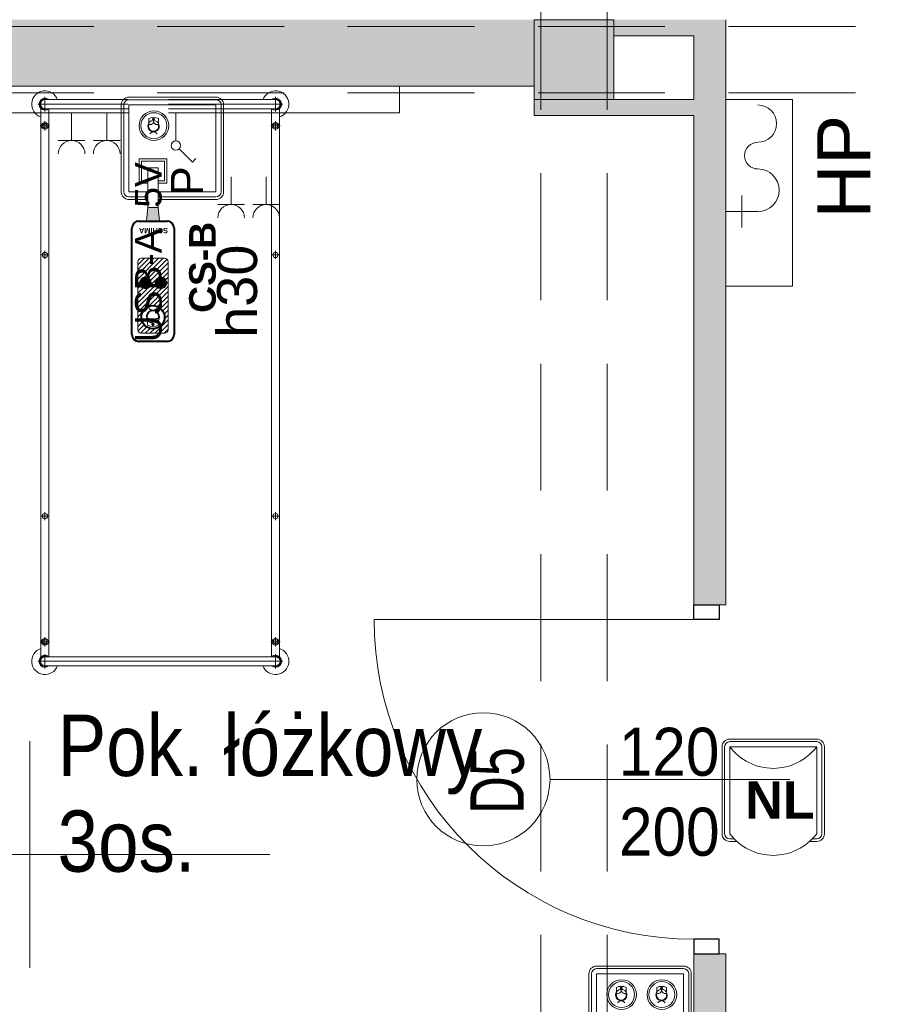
# Model space of a CAD drawing. Header units: centimetres. Extents: x -1253 to 21770, y -8842 to 3590.
# Tile 10 of 120: x -821 to -498, y 1014 to 1383. Entities that reach past the tile are written whole.
import ezdxf

# ---------------------------------------------------------------- set-up
doc = ezdxf.new("R2010")
doc.units = ezdxf.units.CM
for name, pattern in [('Dash', [60, 30, -30]), ('Hidden', [71.4375, 47.625, -23.8125]), ('Ukryte', [71.438, 47.625, -23.813])]:
    doc.linetypes.add(name, pattern=pattern)
for name, color, linetype, lineweight in [('A-ANNO-NOTE', 131, 'Continuous', 9), ('A-AREA-IDEN', 2, 'Continuous', 13), ('A-DETL', 90, 'Continuous', 9), ('A-DETL-GENF', 92, 'Continuous', 9), ('A-DETL-HDLN', 90, 'Ukryte', 9), ('A-DETL-MEDM', 33, 'Continuous', 13), ('A-DOOR', 31, 'Continuous', 13), ('A-WALL', 113, 'Continuous', 13), ('A-WALL-PATT', 111, 'Continuous', 13), ('G-ANNO-TEXT', 231, 'Continuous', 13), ('I-FURN', 30, 'Continuous', 9), ('P-SANR-FIXT', 6, 'Continuous', 9), ('PRZYW_Elementy_inst_przyw', 7, 'Continuous', 9), ('Q-SPCQ', 91, 'Continuous', 9), ('S-COLS', 52, 'Continuous', 13)]:
    doc.layers.add(name, color=color, linetype=linetype, lineweight=lineweight)
doc.styles.add('adam', font='arialbd.ttf')
doc.styles.add('Arial', font='arial.ttf', dxfattribs={"width": 0.9, "height": 18})
doc.styles.add('Arial_1', font='arial.ttf', dxfattribs={"width": 0.7, "height": 20})
doc.styles.add('Arial_10', font='arial.ttf', dxfattribs={"height": 20})
doc.styles.add('Arial_11', font='arial.ttf', dxfattribs={"width": 0.85, "height": 23})
doc.styles.add('Arial_4', font='arial.ttf', dxfattribs={"height": 10})
doc.styles.add('Arial_5', font='arial.ttf', dxfattribs={"height": 12})
doc.styles.add('Arial_6', font='arial.ttf', dxfattribs={"height": 15})

# ---------------------------------------------------------------- blocks, each defined once
blk = doc.blocks.new('M_Concrete-Square-Column - 300 x 300mm-1795930-6_piętro IV __13_80 m_ - stan projektowany')
at = {"layer": 'S-COLS', "lineweight": 9}
blk.add_hatch(color=254, dxfattribs=at).paths.add_polyline_path([(15, -15), (15, 15), (-15, 15), (-15, -15)], flags=0)
for p, q in [((15, 15), (-15, 15)), ((-15, 15), (-15, -15)), ((15, -15), (15, 15)), ((-15, -15), (15, -15))]:
    blk.add_line(p, q, dxfattribs=at)
blk = doc.blocks.new('łóżko 195x90 typ FAMED _102039_ - łóżko 195x90 typ FAMED _102039_-832813-6_piętro IV __13_80 m_ - stan projektowany')
at = {"layer": 'I-FURN'}
for p, q in [((-43.25, 102.02), (-43.25, 107.47)), ((43.25, 102.02), (43.25, 107.47)), ((-45.98, 104.75), (45.97, 104.75)), ((-43.25, 106.45), (43.25, 106.45)), ((-44.75, 103.1), (-44.75, -102.61)), ((-43.25, 103.05), (43.25, 103.05)), ((-41.75, -102.55), (-41.75, 103.1)), ((41.75, -102.61), (41.75, 103.05)), ((44.75, 103.1), (44.75, -102.61)), ((-45, 96.6), (-41.5, 96.6)), ((-43.25, 94.85), (-43.25, 98.35)), ((45, 96.6), (41.5, 96.6)), ((43.25, 94.85), (43.25, 98.35)), ((-44.75, 48.19), (-41.75, 48.19)), ((-43.25, 49.69), (-43.25, 46.69)), ((44.75, 48.19), (41.75, 48.19)), ((43.25, 49.69), (43.25, 46.69)), ((-44.75, -49.81), (-41.75, -49.81)), ((-43.25, -48.31), (-43.25, -51.31)), ((44.75, -49.81), (41.75, -49.81)), ((43.25, -48.31), (43.25, -51.31)), ((-43.25, -95.18), (-43.25, -98.68)), ((43.25, -95.18), (43.25, -98.68)), ((-45, -96.93), (-41.5, -96.93)), ((45, -96.93), (41.5, -96.93)), ((-43.25, -101.53), (-43.25, -106.98)), ((-43.25, -102.55), (43.25, -102.55)), ((43.25, -101.53), (43.25, -106.98)), ((45.97, -104.25), (-45.98, -104.25)), ((-43.25, -105.95), (43.25, -105.95))]:
    blk.add_line(p, q, dxfattribs=at)
for centre, radius in [((-43.25, 96.6), 1.25), ((-43.25, 96.6), 0.8), ((43.25, 96.6), 1.25), ((43.25, 96.6), 0.8), ((-43.25, 48.19), 1), ((43.25, 48.19), 1), ((-43.25, -49.81), 1), ((43.25, -49.81), 1), ((-43.25, -96.93), 1.25), ((43.25, -96.93), 1.25), ((-43.25, -96.93), 0.8), ((43.25, -96.93), 0.8)]:
    blk.add_circle(centre, radius, dxfattribs=at)
for centre, radius, start, end in [((-43.25, 104.75), 5, 19.8769, 252.5424), ((43.25, 104.75), 5, 287.4576, 160.1231), ((-43.25, 104.75), 2.23, 49.8221, 312.3887), ((-43.25, 104.75), 1.93, 62.0207, 297.9793), ((-43.25, 104.75), 1.7, 90, 270), ((43.25, 104.75), 2.23, 229.8221, 130.1779), ((43.25, 104.75), 1.93, 242.0207, 117.9793), ((43.25, 104.75), 1.7, 270, 90), ((-43.25, -104.25), 5, 107.4576, 340.1231), ((43.25, -104.25), 5, 199.8769, 72.5424), ((-43.25, -104.25), 2.23, 49.8221, 310.1779), ((-43.25, -104.25), 1.93, 62.0207, 297.9793), ((-43.25, -104.25), 1.7, 90, 270), ((43.25, -104.25), 2.23, 229.8221, 130.1779), ((43.25, -104.25), 1.93, 242.0207, 117.9793), ((43.25, -104.25), 1.7, 270, 90)]:
    blk.add_arc(centre, radius, start, end, dxfattribs=at)
blk = doc.blocks.new('HYDRANT_PPOZ_SZAFKA_NASCIENNA - SUPRON 3-1715320-6_piętro IV __13_80 m_ - stan projektowany')
at = {"layer": 'P-SANR-FIXT'}
for p, q in [((47.5, 31), (-22.5, 31)), ((-22.5, 31), (-22.5, 6)), ((-22.5, 6), (-22.5, 31)), ((-22.5, 31), (47.5, 31)), ((47.5, 6), (47.5, 31)), ((47.5, 31), (47.5, 6)), ((19.5, 6), (19.5, 18)), ((19.5, 12), (13.5, 12)), ((19.5, 12), (25.5, 12)), ((-22.5, 6), (47.5, 6)), ((47.5, 6), (-22.5, 6))]:
    blk.add_line(p, q, dxfattribs=at)
for centre, radius, start, end in [((11.5, 18), 8, 360, 180), ((-13.5, 18), 7, 0, 180), ((-1.5, 18), 5, 180, 360)]:
    blk.add_arc(centre, radius, start, end, dxfattribs=at)
blk = doc.blocks.new('Panel Gazowo Oswietleniowy 2 - Type 1-2423720-6_piętro IV __13_80 m_ - stan projektowany')
at = {"layer": 'Q-SPCQ'}
for p, q in [((-112.5, 56.83), (-102.5, 56.83)), ((-107.5, 56.83), (-107.5, 46.5)), ((-99.33, 56.83), (-89.33, 56.83)), ((-94.33, 56.83), (-94.33, 46.5)), ((-79.82, 40.93), (-81.13, 39.62)), ((-74.88, 35.98), (-79.82, 40.93)), ((-73.64, 22.5), (-73.64, 33)), ((-66.13, 32.83), (-56.13, 32.83)), ((-61.13, 32.83), (-61.13, 22.5)), ((-52.67, 32.83), (-42.67, 32.83)), ((-47.67, 32.83), (-47.67, 22.5)), ((-39.5, 32.83), (-29.5, 32.83)), ((-34.5, 32.83), (-34.5, 22.5)), ((-157.5, 12.5), (-157.5, 22.5)), ((-157.5, 22.5), (182.5, 22.5))]:
    blk.add_line(p, q, dxfattribs=at)
blk.add_circle((-73.64, 34.75), 1.75, dxfattribs=at)
for centre, end in [((-107.5, 61.83), 0), ((-94.33, 61.83), 0), ((-61.13, 37.83), 360), ((-47.67, 37.83), 360), ((-34.5, 37.83), 360)]:
    blk.add_arc(centre, 5, 180, end, dxfattribs=at)
blk = doc.blocks.new('DRZWI 1S - automatyczna etykieta - Drzwi 120-2381491-6_piętro IV __13_80 m_ - stan projektowany')
at = {"layer": 'A-DETL-GENF'}
for p, q in [((-65.5, 6), (-65.5, -3.5)), ((-60, 6), (-65.5, 6)), ((-60, -3.5), (-60, 6)), ((65.5, 6), (60, 6)), ((60, 6), (60, -3.5)), ((65.5, -3.5), (65.5, 6)), ((-65.5, -3.5), (-60, -3.5)), ((60, -3.5), (65.5, -3.5))]:
    blk.add_line(p, q, dxfattribs=at)
at = {"layer": 'A-DETL-MEDM', "lineweight": 25}
for p, q in [((-60, 6), (-65.5, 6)), ((-65.5, 6), (-65.5, -3.5)), ((-60, -3.5), (-60, 6)), ((60, -3.5), (60, 6)), ((60, 6), (65.5, 6)), ((65.5, 6), (65.5, -3.5)), ((-65.5, -3.5), (-60, -3.5)), ((65.5, -3.5), (60, -3.5))]:
    blk.add_line(p, q, dxfattribs=at)
at = {"layer": 'A-DOOR'}
blk.add_line((60, 6), (60, 126), dxfattribs=at)
blk.add_arc((60, 6), 120, 90, 180, dxfattribs=at)
blk = doc.blocks.new('METKA_POMIESZCZENIA2 - Rozbudowana - bez ramki-2396678-6_piętro IV __13_80 m_ - stan projektowany')
at = {"layer": 'A-AREA-IDEN'}
for p, q in [((0, 0.425), (0, 0)), ((0.0976, 0), (-0.8, 0)), ((-0.8, 0), (0.9, 0)), ((0, 0), (0, -0.425))]:
    blk.add_line(p, q, dxfattribs=at)
blk = doc.blocks.new('LN-4kB')
for centre in [(0, 9.5), (0, -23.14)]:
    blk.add_arc(centre, 20.48, 217.175, 322.825)
at = {"layer": 'PRZYW_Elementy_inst_przyw'}
for p, q in [((16.32, 0), (-16.32, 0)), ((-19.2, -2.88), (-19.2, -35.52)), ((-18.24, -2.88), (-18.24, -35.52)), ((-16.32, -0.96), (16.32, -0.96)), ((18.24, -2.88), (18.24, -35.52)), ((19.2, -35.52), (19.2, -2.88)), ((-16.32, -37.44), (-14.67, -37.44)), ((-16.32, -38.4), (-13.67, -38.4)), ((13.67, -38.4), (16.32, -38.4)), ((14.67, -37.44), (16.32, -37.44))]:
    blk.add_line(p, q, dxfattribs=at)
at = {"layer": 'PRZYW_Elementy_inst_przyw', "color": 7}
for p, q in [((-16.32, -35.52), (-16.32, -2.88)), ((-16.32, -2.88), (16.32, -2.88)), ((16.32, -2.88), (16.32, -35.52))]:
    blk.add_line(p, q, dxfattribs=at)
at = {"layer": 'PRZYW_Elementy_inst_przyw'}
for centre, radius, start, end in [((-16.32, -2.88), 2.88, 90, 180), ((16.32, -2.88), 2.88, 0, 90), ((-16.32, -2.88), 1.92, 90, 180), ((16.32, -2.88), 1.92, 0, 90), ((-16.32, -35.52), 2.88, 180, 270), ((-16.32, -35.52), 1.92, 180, 270), ((16.32, -35.52), 2.88, 270, 0), ((16.32, -35.52), 1.92, 270, 0)]:
    blk.add_arc(centre, radius, start, end, dxfattribs=at)
at = {"layer": 'PRZYW_Elementy_inst_przyw', "color": 150, "lineweight": 5, "insert": (-10.49, -15.87), "char_height": 2.5, "width": 28.6554, "attachment_point": 1, "style": 'adam'}
blk.add_mtext('{\\H5.6x;\\C256;NL}', dxfattribs=at)
blk = doc.blocks.new('Ikona')
at = {"layer": 'PRZYW_Elementy_inst_przyw'}
h = blk.add_hatch(color=1, dxfattribs=at)
h.dxf.hatch_style = 1
h.paths.add_polyline_path([(-1065.97, 3801.31), (-1066.17, 3801.31), (-1066.17, 3801.08), (-1065.97, 3801.08)])
h.paths.add_polyline_path([(-1065.97, 3801.08), (-1066.17, 3801.08), (-1066.17, 3800.87), (-1065.97, 3800.87)])
h.paths.add_polyline_path([(-1065.74, 3801.08), (-1065.97, 3801.08), (-1065.97, 3800.87), (-1065.74, 3800.87)])
h.paths.add_polyline_path([(-1066.17, 3801.08), (-1066.41, 3801.08), (-1066.41, 3800.87), (-1066.17, 3800.87)])
h.paths.add_polyline_path([(-1065.97, 3800.87), (-1066.17, 3800.87), (-1066.17, 3800.64), (-1065.97, 3800.64)])
at = {"layer": 'PRZYW_Elementy_inst_przyw', "color": 1}
for p, q in [((-1067.65, 3799.71), (-1067.65, 3801.21)), ((-1064.49, 3799.71), (-1064.49, 3801.21))]:
    blk.add_line(p, q, dxfattribs=at)
for points in [[(-1065.74, 3801.08), (-1065.74, 3800.87), (-1066.41, 3800.87), (-1066.41, 3801.08)], [(-1066.17, 3801.31), (-1065.97, 3801.31), (-1065.97, 3800.64), (-1066.17, 3800.64)]]:
    blk.add_lwpolyline(points, close=True, dxfattribs=at)
for centre, radius, start, end in [((-1066.07, 3798.74), 1.85, 31.7978, 276.8309), ((-1066.07, 3798.03), 3.55, 63.5398, 116.4602), ((-1066.06, 3798.68), 1.6, 156.7793, 23.2207), ((-1066.07, 3798.72), 1.65, 89.6447, 89.8927), ((-1066.08, 3798.74), 1.86, 277.2029, 31.4258), ((-1066.07, 3795.45), 1.43, 32.8175, 147.1825)]:
    blk.add_arc(centre, radius, start, end, dxfattribs=at)
at = {"layer": 'PRZYW_Elementy_inst_przyw', "color": 1, "lineweight": 5}
for centre, start, end in [((-1067.2, 3800.4), 253.1892, 358.3615), ((-1064.92, 3800.4), 181.6385, 286.8108)]:
    blk.add_arc(centre, 1.14, start, end, dxfattribs=at)
blk = doc.blocks.new('CS-B')
at = {"layer": 'PRZYW_Elementy_inst_przyw', "lineweight": 5}
for color, points in [(252, [(-9.2, -41.4), (-5.42, -41.4), (-4.88, -46.5), (-9.75, -46.5)]), (256, [(-2.15, -69.7, 1), (-6.52, -69.7, 1)])]:
    blk.add_hatch(color=color, dxfattribs=at).paths.add_polyline_path(points)
h = blk.add_hatch(dxfattribs=at)
h.set_pattern_fill('ANSI31', color=252, scale=0.395406, angle=180, style=0)
h.set_pattern_definition([(225, (-523.8423, 9872.2787), (0.88771144, -0.88771144), [])])
h.paths.add_polyline_path([(-11.68, -60.46), (-2.94, -60.46, -0.414214), (-1.62, -61.77), (-1.62, -87.24, -0.414214), (-2.94, -88.55), (-11.68, -88.55, -0.414214), (-13, -87.24), (-13, -61.77, -0.414214)])
h.paths.add_polyline_path([(-2.96, -82.55, 1), (-11.66, -82.55, 1)], flags=16)
h.paths.add_polyline_path([(-2.15, -69.7, 1), (-6.52, -69.7, 1)], flags=16)
h.paths.add_polyline_path([(-9.41, -83.63, 1.700181), (-7.33, -79.89, 0.030049), (-7.62, -79.91, 0.544216)], flags=0)
h.paths.add_polyline_path([(-5.4, -83.1, 1.517175), (-9.28, -83.1, -0.49408), (-7.34, -84.49, -0.49408)], flags=0)
h.paths.add_polyline_path([(-7.77, -85.42), (-7.46, -85.42), (-7.46, -85.73), (-7.19, -85.73), (-7.19, -85.42), (-6.88, -85.42), (-6.88, -85.16), (-7.19, -85.16), (-7.19, -84.85), (-7.46, -84.85), (-7.46, -85.16), (-7.77, -85.16)], flags=0)
h = blk.add_hatch(color=256, dxfattribs=at)
edge = h.paths.add_edge_path()
edge.add_arc((-10.15, -69.7), 2.18, 0, 360)
at = {"layer": 'PRZYW_Elementy_inst_przyw'}
for p, q in [((16.32, 0), (-16.32, 0)), ((-19.2, -2.88), (-19.2, -22.6)), ((-18.24, -2.88), (-18.24, -22.35)), ((18.24, -2.88), (18.24, -35.52)), ((19.2, -35.52), (19.2, -2.88)), ((-19.2, -22.6), (-19.2, -35.52)), ((-18.24, -22.35), (-18.24, -35.52)), ((-16.32, -37.44), (-9.2, -37.44)), ((-16.32, -38.4), (-9.2, -38.4)), ((-5.42, -37.44), (16.32, -37.44)), ((-5.42, -38.4), (16.32, -38.4))]:
    blk.add_line(p, q, dxfattribs=at)
at = {"layer": 'PRZYW_Elementy_inst_przyw', "color": 0}
blk.add_line((-16.32, -0.96), (16.32, -0.96), dxfattribs=at)
at = {"layer": 'PRZYW_Elementy_inst_przyw', "color": 252}
for p, q in [((-9.75, -46.5), (-9.2, -41.4)), ((-5.91, -41.4), (-8.71, -41.4)), ((-4.88, -46.5), (-5.42, -41.4))]:
    blk.add_line(p, q, dxfattribs=at)
at = {"layer": 'PRZYW_Elementy_inst_przyw', "lineweight": 40}
for p, q in [((-12.6, -46.5), (-2.02, -46.5)), ((-15.24, -89), (-15.24, -49.13)), ((0.62, -49.13), (0.62, -89)), ((-2.02, -91.64), (-12.6, -91.64))]:
    blk.add_line(p, q, dxfattribs=at)
at = {"layer": 'PRZYW_Elementy_inst_przyw', "color": 7}
for points in [[(-16.32, -21.91), (-16.32, -2.88), (16.32, -2.88), (16.32, -35.52), (-5.42, -35.52)], [(-9.2, -35.52), (-16.32, -35.52), (-16.32, -21.91)]]:
    blk.add_lwpolyline(points, dxfattribs=at)
at = {"layer": 'PRZYW_Elementy_inst_przyw', "linetype": 'Continuous', "lineweight": 5}
blk.add_lwpolyline([(-9.2, -32.3), (-12.52, -32.3), (-12.52, -23.11), (-2.09, -23.11), (-2.09, -32.3), (-5.42, -32.3)], dxfattribs=at)
at = {"layer": 'PRZYW_Elementy_inst_przyw', "linetype": 'Hidden', "lineweight": 5}
blk.add_lwpolyline([(-9.2, -31.34), (-11.63, -31.34), (-11.63, -23.97), (-2.99, -23.97), (-2.99, -31.34), (-5.42, -31.34)], dxfattribs=at)
at = {"layer": 'PRZYW_Elementy_inst_przyw', "lineweight": 5}
blk.add_lwpolyline([(-9.2, -26.45), (-5.42, -26.45), (-5.42, -41.4), (-9.2, -41.4)], close=True, dxfattribs=at)
at = {"layer": 'PRZYW_Elementy_inst_przyw'}
blk.add_lwpolyline([(-2.94, -60.46, -0.414214), (-1.62, -61.77), (-1.62, -87.24, -0.414214), (-2.94, -88.55), (-11.68, -88.55, -0.414214), (-13, -87.24), (-13, -61.77, -0.414214), (-11.68, -60.46)], format="xyb", close=True, dxfattribs=at)
at = {"layer": 'PRZYW_Elementy_inst_przyw', "lineweight": 5}
for radius in [5.55, 4.87]:
    blk.add_circle((-6.96, -10.7), radius, dxfattribs=at)
at = {"layer": 'PRZYW_Elementy_inst_przyw'}
for centre in [(-10.15, -69.7), (-4.34, -69.7)]:
    blk.add_circle(centre, 2.18, dxfattribs=at)
at = {"layer": 'PRZYW_Elementy_inst_przyw', "lineweight": 40}
blk.add_circle((-7.31, -82.55), 4.35, dxfattribs=at)
at = {"layer": 'PRZYW_Elementy_inst_przyw'}
for centre, radius, start, end in [((-16.32, -2.88), 2.88, 90, 180), ((16.32, -2.88), 2.88, 0, 90), ((-16.32, -35.52), 2.88, 180, 270), ((-16.32, -35.52), 1.92, 180, 270), ((16.32, -35.52), 2.88, 270, 0), ((16.32, -35.52), 1.92, 270, 0)]:
    blk.add_arc(centre, radius, start, end, dxfattribs=at)
at = {"layer": 'PRZYW_Elementy_inst_przyw', "color": 0}
for centre, start, end in [((-16.32, -2.88), 90, 180), ((16.32, -2.88), 0, 90)]:
    blk.add_arc(centre, 1.92, start, end, dxfattribs=at)
at = {"layer": 'PRZYW_Elementy_inst_przyw', "lineweight": 40}
for centre, start, end in [((-12.6, -49.13), 90, 180), ((-2.02, -49.13), 0, 90), ((-12.6, -89), 180, 270), ((-2.02, -89), 270, 0)]:
    blk.add_arc(centre, 2.64, start, end, dxfattribs=at)
at = {"layer": 'PRZYW_Elementy_inst_przyw', "lineweight": 5, "xscale": 1.155937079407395, "yscale": 1.155937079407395, "zscale": 1.155937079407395}
blk.add_blockref('Ikona', (1225.21, -4402), dxfattribs=at)
at = {"layer": 'PRZYW_Elementy_inst_przyw', "lineweight": 5, "xscale": 1.318019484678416, "yscale": 1.318019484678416, "zscale": 1.318019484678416, "rotation": 180}
blk.add_blockref('Ikona', (-1412.43, 4924.47), dxfattribs=at)
at = {"layer": 'PRZYW_Elementy_inst_przyw', "insert": (-1.67, -51.05), "char_height": 3.295, "width": 10.5574, "attachment_point": 1, "rotation": 180, "style": 'adam'}
blk.add_mtext('{\\H0.6x;SCHIMA}', dxfattribs=at)
at = {"layer": 'PRZYW_Elementy_inst_przyw', "lineweight": 5, "insert": (6.26, -80.92), "char_height": 2.5, "width": 68.9633, "attachment_point": 1, "rotation": 90, "style": 'adam'}
blk.add_mtext('{\\H4x;CS-B}', dxfattribs=at)
blk = doc.blocks.new('Ikona2')
at = {"layer": 'PRZYW_Elementy_inst_przyw'}
h = blk.add_hatch(color=106, dxfattribs=at)
h.dxf.hatch_style = 1
h.paths.add_polyline_path([(0.1, -0.27), (-0.1, -0.27), (-0.1, -0.5), (0.1, -0.5)])
h.paths.add_polyline_path([(0.1, -0.5), (-0.1, -0.5), (-0.1, -0.7), (0.1, -0.7)])
h.paths.add_polyline_path([(0.34, -0.5), (0.1, -0.5), (0.1, -0.7), (0.34, -0.7)])
h.paths.add_polyline_path([(-0.1, -0.5), (-0.34, -0.5), (-0.34, -0.7), (-0.1, -0.7)])
h.paths.add_polyline_path([(0.1, -0.7), (-0.1, -0.7), (-0.1, -0.94), (0.1, -0.94)])
at = {"layer": 'PRZYW_Elementy_inst_przyw', "color": 106}
for p, q in [((-1.58, -1.86), (-1.58, -0.37)), ((1.58, -1.86), (1.58, -0.37))]:
    blk.add_line(p, q, dxfattribs=at)
for points in [[(0.34, -0.5), (0.34, -0.7), (-0.34, -0.7), (-0.34, -0.5)], [(-0.1, -0.27), (0.1, -0.27), (0.1, -0.94), (-0.1, -0.94)]]:
    blk.add_lwpolyline(points, close=True, dxfattribs=at)
for centre, radius, start, end in [((0, -3.55), 3.55, 63.5398, 116.4602), ((0, -2.84), 1.85, 31.7978, 276.8309), ((0.01, -2.9), 1.6, 156.7793, 23.2207), ((0, -2.85), 1.65, 89.6447, 89.8927), ((-0.01, -2.84), 1.86, 277.2029, 31.4258), ((0, -6.13), 1.43, 32.8175, 147.1825)]:
    blk.add_arc(centre, radius, start, end, dxfattribs=at)
at = {"layer": 'PRZYW_Elementy_inst_przyw', "color": 106, "lineweight": 5}
for centre, start, end in [((-1.13, -1.18), 253.1892, 358.3615), ((1.15, -1.18), 181.6385, 286.8108)]:
    blk.add_arc(centre, 1.14, start, end, dxfattribs=at)
blk = doc.blocks.new('UK4-PPO')
at = {"layer": 'PRZYW_Elementy_inst_przyw'}
for p, q in [((19.21, 19.17), (-13.43, 19.17)), ((-16.31, 16.29), (-16.31, -16.35)), ((-15.35, 16.29), (-15.35, -16.35)), ((-13.43, 18.21), (19.21, 18.21)), ((21.13, 16.29), (21.13, -16.35)), ((22.09, -16.35), (22.09, 16.29)), ((-13.43, -18.27), (19.21, -18.27)), ((-13.43, -19.23), (19.21, -19.23))]:
    blk.add_line(p, q, dxfattribs=at)
at = {"layer": 'PRZYW_Elementy_inst_przyw', "color": 7}
blk.add_lwpolyline([(-13.43, 16.29), (19.21, 16.29), (19.21, -16.35), (-13.43, -16.35)], close=True, dxfattribs=at)
at = {"layer": 'PRZYW_Elementy_inst_przyw', "color": 0}
blk.add_lwpolyline([(-0.6, -16.91), (6.38, -16.91), (6.38, -18.27), (-0.6, -18.27)], close=True, dxfattribs=at)
at = {"layer": 'PRZYW_Elementy_inst_przyw', "lineweight": 5}
for centre, radius in [((-4.07, 8.47), 5.55), ((-4.07, 8.47), 4.87), ((11.05, 8.47), 5.55), ((11.05, 8.47), 4.87)]:
    blk.add_circle(centre, radius, dxfattribs=at)
at = {"layer": 'PRZYW_Elementy_inst_przyw'}
for centre, radius, start, end in [((-13.43, 16.29), 2.88, 90, 180), ((19.21, 16.29), 2.88, 0, 90), ((-13.43, 16.29), 1.92, 90, 180), ((19.21, 16.29), 1.92, 0, 90), ((-13.43, -16.35), 2.88, 180, 270), ((-13.43, -16.35), 1.92, 180, 270), ((19.21, -16.35), 2.88, 270, 0), ((19.21, -16.35), 1.92, 270, 0)]:
    blk.add_arc(centre, radius, start, end, dxfattribs=at)
at = {"layer": 'PRZYW_Elementy_inst_przyw', "lineweight": 5, "xscale": 1.155937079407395, "yscale": 1.155937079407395, "zscale": 1.155937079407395}
for name, p in [('Ikona', (1228.1, -4382.83)), ('Ikona2', (10.92, 11.56))]:
    blk.add_blockref(name, p, dxfattribs=at)
at = {"layer": 'PRZYW_Elementy_inst_przyw', "color": 0, "insert": (0.18, -17.02), "char_height": 1.056, "attachment_point": 1}
blk.add_mtext_dynamic_manual_height_columns('SCHIMA', width=11.8192, gutter_width=12.5, heights=[0], dxfattribs=at)

msp = doc.modelspace()

# ---------------------------------------------------------------- hatches: boundary and pattern name
at = {"layer": 'A-WALL-PATT'}
for points in [[(-627.62, 1358.33), (-627.62, 1383.33), (-1197.62, 1383.33), (-1197.62, 1358.33), (-628.34, 1358.33)], [(-567.62, 1377.33), (-567.62, 1383.33), (-597.62, 1383.33), (-597.62, 1377.33)], [(-567.62, 1347.33), (-567.62, 1353.33), (-627.62, 1353.33), (-627.62, 1347.33), (-597.62, 1347.33)]]:
    msp.add_hatch(color=9, dxfattribs=at).paths.add_polyline_path(points, flags=0)
h = msp.add_hatch(color=9, dxfattribs=at)
h.paths.add_polyline_path([(-567.62, 132.33), (-555.62, 132.33), (-555.62, 152.33), (-567.62, 152.33)], flags=0)
h.paths.add_polyline_path([(-558.12, 283.83), (-555.62, 283.83), (-555.62, 612.83), (-567.62, 612.83), (-567.62, 283.83)], flags=0)
h.paths.add_polyline_path([(-555.62, 743.83), (-555.62, 1032.83), (-567.62, 1032.83), (-567.62, 743.83), (-558.12, 743.83)], flags=0)
h.paths.add_polyline_path([(-555.62, 1163.83), (-555.62, 1383.33), (-567.62, 1383.33), (-567.62, 1163.83), (-558.12, 1163.83)], flags=0)

# ---------------------------------------------------------------- linework, layer by layer
at = {"layer": 'A-ANNO-NOTE', "lineweight": 13}
msp.add_line((-531.62, 1098.33), (-621.62, 1098.33), dxfattribs=at)
msp.add_line((-531.62, 1098.33), (-621.62, 1098.33), dxfattribs=at)
msp.add_circle((-646.62, 1098.33), 25, dxfattribs=at)
at = {"layer": 'A-DETL', "linetype": 'Dash', "lineweight": 25}
for points, knots in [([(-555.62, 1472.57), (-478.91, 1472.57), (-476.08, 1472.57), (-439.12, 1472.57), (-439.12, 1435.62), (-439.12, 1432.79), (-439.12, 1329.11), (-439.12, 1326.28), (-439.12, 1289.33), (-402.17, 1289.33), (-399.34, 1289.33), (54.38, 1289.33), (347.2, 1289.33), (391.67, 1289.33), (418.55, 1316.21), (413.88, 1393.93), (413.88, 1663.13)], [0, 0, 0, 0, 1.274059, 2.1133, 2.95254, 4.521491, 5.717221, 7.286172, 8.125412, 8.964652, 14.361634, 22.556861, 31.207392, 35.311818, 37.065318, 41.276562, 41.276562, 41.276562, 41.276562]), ([(-561.62, 233.02), (-511.61, 233.02), (-497.78, 233.02), (-439.12, 233.02), (-439.12, 251.36), (-439.12, 296.62), (-439.12, 1289.33), (-439.12, 1326.28), (-439.12, 1329.11), (-439.12, 1432.79), (-439.12, 1435.62), (-439.12, 1472.57), (-476.08, 1472.57), (-478.91, 1472.57), (-555.62, 1472.57)], [0, 0, 0, 0, 1.339676, 2.332925, 3.669947, 15.221807, 26.977257, 38.268666, 39.837617, 41.033347, 42.602298, 43.441538, 44.280778, 45.554838, 45.554838, 45.554838, 45.554838]), ([(-555.62, 1472.57), (-478.91, 1472.57), (-450.62, 1472.57), (-439.12, 1472.57), (-439.12, 1461.07), (-439.12, 1432.79), (-439.12, 1329.11), (-439.12, 1326.28), (-439.12, 1289.33), (-402.17, 1289.33), (-399.34, 1289.33), (54.38, 1289.33), (347.2, 1289.33), (391.67, 1289.33), (413.88, 1267.11), (413.88, 1211.15), (413.88, 1019.9)], [0, 0, 0, 0, 1.274059, 1.834911, 2.395763, 3.964714, 5.438832, 7.007784, 7.847024, 8.686264, 14.083246, 22.278473, 30.929004, 34.961158, 36.402966, 39.45005, 39.45005, 39.45005, 39.45005])]:
    msp.add_open_spline(points, degree=3, knots=knots, dxfattribs=at)
at = {"layer": 'A-DETL-HDLN'}
for p, q in [((-625.12, 420.83), (-625.12, 2793.33)), ((-600.12, 420.83), (-600.12, 2793.33)), ((-1197.62, 1380.83), (1172.38, 1380.83))]:
    msp.add_line(p, q, dxfattribs=at)
at = {"layer": 'A-WALL', "lineweight": 9}
for p, q in [((-555.62, 1353.33), (-555.62, 1383.33)), ((-597.62, 1377.33), (-567.62, 1377.33)), ((-567.62, 1377.33), (-567.62, 1353.33)), ((-1197.62, 1358.33), (-627.62, 1358.33)), ((-627.62, 1353.33), (-627.62, 1347.33)), ((-567.62, 1353.33), (-597.62, 1353.33)), ((-627.62, 1347.33), (-567.62, 1347.33)), ((-567.62, 1347.33), (-567.62, 1163.83)), ((-555.62, 1163.83), (-555.62, 1283.33)), ((-558.12, 1163.83), (-555.62, 1163.83)), ((-567.62, 1032.83), (-567.62, 939.33)), ((-555.62, 1032.83), (-558.12, 1032.83)), ((-555.62, 743.83), (-555.62, 1032.83))]:
    msp.add_line(p, q, dxfattribs=at)

# ---------------------------------------------------------------- block references
at = {"layer": 'A-AREA-IDEN', "xscale": 99.99999999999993, "yscale": 99.99999999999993, "zscale": 99.99999999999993}
msp.add_blockref('METKA_POMIESZCZENIA2 - Rozbudowana - bez ramki-2396678-6_piętro IV __13_80 m_ - stan projektowany', (-816.8, 1070.13), dxfattribs=at)
at = {"layer": 'A-DOOR', "rotation": 89.9999999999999}
msp.add_blockref('DRZWI 1S - automatyczna etykieta - Drzwi 120-2381491-6_piętro IV __13_80 m_ - stan projektowany', (-561.62, 1098.33), dxfattribs=at)
at = {"layer": 'I-FURN'}
msp.add_blockref('łóżko 195x90 typ FAMED _102039_ - łóżko 195x90 typ FAMED _102039_-832813-6_piętro IV __13_80 m_ - stan projektowany', (-767.87, 1246.88), dxfattribs=at)
at = {"layer": 'P-SANR-FIXT', "rotation": 269.9999999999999}
msp.add_blockref('HYDRANT_PPOZ_SZAFKA_NASCIENNA - SUPRON 3-1715320-6_piętro IV __13_80 m_ - stan projektowany', (-561.62, 1330.83), dxfattribs=at)
at = {"layer": 'PRZYW_Elementy_inst_przyw', "color": 252, "lineweight": 5}
msp.add_blockref('LN-4kB', (-537.87, 1113.43), dxfattribs=at)
at = {"layer": 'PRZYW_Elementy_inst_przyw'}
ref = msp.add_blockref('UK4-PPO', (-590.69, 1009.11), dxfattribs=at)
ref.add_attrib('NAZWA', 'CR-B', (-606.57, 976.19), dxfattribs={"color": 7, "linetype": 'Continuous', "lineweight": -3, "height": 11.25, "style": 'adam'})
at = {"layer": 'Q-SPCQ', "rotation": 180}
msp.add_blockref('Panel Gazowo Oswietleniowy 2 - Type 1-2423720-6_piętro IV __13_80 m_ - stan projektowany', (-835.62, 1370.83), dxfattribs=at)
at = {"layer": 'S-COLS', "lineweight": 9}
msp.add_blockref('M_Concrete-Square-Column - 300 x 300mm-1795930-6_piętro IV __13_80 m_ - stan projektowany', (-612.62, 1368.33), dxfattribs=at)

# ---------------------------------------------------------------- texts
at = {"layer": 'A-ANNO-NOTE', "lineweight": 211, "char_height": 18, "width": 38.07, "attachment_point": 5, "line_spacing_factor": 0.936439, "style": 'Arial'}
for s, insert in [('\\pxqc,t6.35,12.7,19.05,25.4,31.75,38.1,44.45,50.8,57.15,63.5,69.85,76.2,82.55,88.9,95.25,101.6,107.95,114.3,120.65,127,133.35,139.7,146.05,152.4,158.75,165.1,171.45,177.8,184.15,190.5,196.85,203.2;{120}', (-576.95, 1108.56)), ('\\pxqc,t6.35,12.7,19.05,25.4,31.75,38.1,44.45,50.8,57.15,63.5,69.85,76.2,82.55,88.9,95.25,101.6,107.95,114.3,120.65,127,133.35,139.7,146.05,152.4,158.75,165.1,171.45,177.8,184.15,190.5,196.85,203.2;{200}', (-576.86, 1078.56)), ('\\pxqc,t6.35,12.7,19.05,25.4,31.75,38.1,44.45,50.8,57.15,63.5,69.85,76.2,82.55,88.9,95.25,101.6,107.95,114.3,120.65,127,133.35,139.7,146.05,152.4,158.75,165.1,171.45,177.8,184.15,190.5,196.85,203.2;{200}', (-576.86, 1078.56))]:
    msp.add_mtext(s, dxfattribs=dict(at, insert=insert))
at = {"layer": 'A-ANNO-NOTE', "lineweight": 211, "insert": (-641.33, 1097.9), "char_height": 20, "width": 25.97, "attachment_point": 5, "rotation": 90, "line_spacing_factor": 0.936439, "style": 'Arial_1'}
msp.add_mtext('\\pxqc,t4.445,8.89,13.335,17.78,22.225,26.67,31.115,35.56,40.005,44.45,48.895,53.34,57.785,62.23,66.675,71.12,75.565,80.01,84.455,88.9,93.345,97.79,102.235,106.68,111.125,115.57,120.015,124.46,128.905,133.35,137.795,142.24;{D5}', dxfattribs=at)
at = {"layer": 'A-AREA-IDEN', "color": 0, "insert": (-806.37, 1063.35), "char_height": 23, "width": 156.91, "attachment_point": 7, "line_spacing_factor": 0.936439, "style": 'Arial_11'}
msp.add_mtext('\\pt84.99995,169.9999,255.00008,340.00003,424.99998,509.99993,595.00011,680.00006,765.00001,849.99996,934.99991,1020.00009,1105.00004,1189.99999,1274.99994,1359.99989,1445.00007,1530.00002,1614.99997,1699.99992,1785.0001,1870.00005,1955,2039.99995,2124.9999,2210.00008,2295.00003,2379.99998,2464.99993,2550.00011,2635.00006,2720.00001;Pok. łóżkowy\\P3os.', dxfattribs=at)
at = {"layer": 'G-ANNO-TEXT', "color": 7, "insert": (-521.37, 1308.77), "char_height": 20, "width": 40.804, "attachment_point": 1, "rotation": 90, "line_spacing_factor": 0.936439, "style": 'Arial_10'}
msp.add_mtext('\\pxt6.35,12.7,19.05,25.4,31.75,38.1,44.45,50.8,57.15,63.5,69.85,76.2,82.55,88.9,95.25,101.6,107.95,114.3,120.65,127,133.35,139.7,146.05,152.4,158.75,165.1,171.45,177.8,184.15,190.5,196.85,203.2;{HP}', dxfattribs=at)

# ---------------------------------------------------------------- next in the draw order: texts
at = {"layer": 'A-ANNO-NOTE', "lineweight": 13, "rotation": 90, "line_spacing_factor": 0.936439, "bg_fill": 3, "box_fill_scale": 1.25, "bg_fill_color": 256, "bg_fill_true_color": 13158600, "bg_fill_transparency": 0}
for s, insert, char_height, width, attachment_point, style in [('\\pxqc,t12.7,25.4,38.1,50.8,63.5,76.2,88.9,101.6,114.3,127,139.7,152.4,165.1,177.8,190.5,203.2,215.9,228.6,241.3,254,266.7,279.4,292.1,304.8,317.5,330.2,342.9,355.6,368.3,381,393.7,406.4;{USB-A  5V}', (-772.25, 1296.09), 10, 113.1, 5, 'Arial_4'), ('\\pxt8.46667,16.93333,25.4,33.86667,42.33333,50.8,59.26667,67.73333,76.2,84.66667,93.13333,101.6,110.06667,118.53333,127,135.46667,143.93333,152.4,160.86667,169.33333,177.8,186.26667,194.73333,203.2,211.66667,220.13333,228.6,237.06667,245.53333,254,262.46667,270.93333;{h30}', (-746.55, 1263.98), 15, 36.764, 1, 'Arial_6')]:
    msp.add_mtext(s, dxfattribs=dict(at, insert=insert, char_height=char_height, width=width, attachment_point=attachment_point, style=style))

# ---------------------------------------------------------------- next in the draw order: linework, layer by layer
at = {"layer": 'A-DETL-HDLN'}
msp.add_line((-1197.62, 1355.83), (1172.38, 1355.83), dxfattribs=at)

# ---------------------------------------------------------------- next in the draw order: block references
at = {"layer": 'PRZYW_Elementy_inst_przyw', "lineweight": 5}
msp.add_blockref('CS-B', (-763.28, 1354.26), dxfattribs=at)

# ---------------------------------------------------------------- next in the draw order: texts
at = {"layer": 'A-ANNO-NOTE', "lineweight": 13, "insert": (-757.87, 1322.73), "char_height": 12, "width": 12.019, "attachment_point": 5, "rotation": 90, "line_spacing_factor": 0.936439, "style": 'Arial_5'}
msp.add_mtext('\\pxqc,t10.58333,21.16667,31.75,42.33333,52.91667,63.5,74.08333,84.66667,95.25,105.83333,116.41667,127,137.58333,148.16667,158.75,169.33333,179.91667,190.5,201.08333,211.66667,222.25,232.83333,243.41667,254,264.58333,275.16667,285.75,296.33333,306.91667,317.5,328.08333,338.66667;{P}', dxfattribs=at)

doc.saveas('drawing.dxf')
